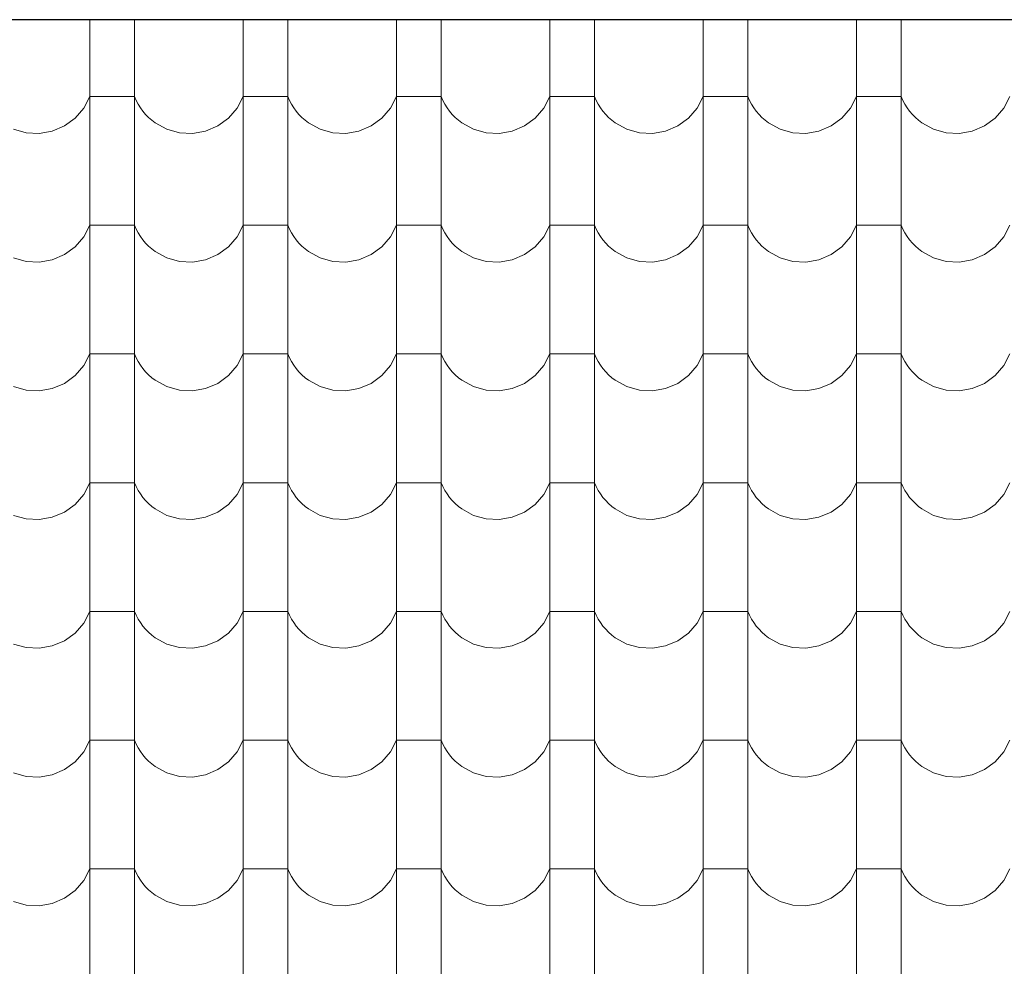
# Model space of a CAD drawing. Header units: millimetres. Extents: x -61343 to 9939, y -6894 to 7453.
# Tile 156 of 255: x -5557 to -5345, y -3385 to -3181. Entities that reach past the tile are written whole.
import ezdxf

# ---------------------------------------------------------------- set-up
doc = ezdxf.new("R2010")
doc.units = ezdxf.units.MM
doc.header["$MEASUREMENT"] = 0
doc.layers.add('810-G Ogólne', color=7, linetype='Continuous')
doc.layers.add('990-D Import IFC', color=7, linetype='Continuous')

# ---------------------------------------------------------------- blocks, each defined once
blk = doc.blocks.new('*X1822', base_point=(515069.4, 47309.9))
at = {"layer": '990-D Import IFC', "color": 251, "linetype": 'Continuous', "lineweight": 13, "true_color": 0x6a6a6a}
for p, q in [((545381.4, -15788.8), (545381.4, -15846.1)), ((545477.5, -15788.8), (545477.5, -15846.1)), ((545711.4, -15788.8), (545711.4, -15846.1)), ((545807.5, -15788.8), (545807.5, -15846.1)), ((546041.4, -15788.8), (546041.4, -15846.1)), ((546137.5, -15788.8), (546137.5, -15846.1)), ((546371.4, -15788.8), (546371.4, -15846.1)), ((546467.5, -15788.8), (546467.5, -15846.1)), ((546701.4, -15788.8), (546701.4, -15846.1)), ((546797.5, -15788.8), (546797.5, -15846.1)), ((547031.4, -15788.8), (547031.4, -15846.1)), ((547127.5, -15788.8), (547127.5, -15846.1)), ((545381.4, -15846.1), (545381.4, -16123.1)), ((545477.5, -15846.1), (545477.5, -16123.1)), ((545711.4, -15846.1), (545711.4, -16123.1)), ((545807.5, -15846.1), (545807.5, -16123.1)), ((546041.4, -15846.1), (546041.4, -16123.1)), ((546137.5, -15846.1), (546137.5, -16123.1)), ((546371.4, -15846.1), (546371.4, -16123.1)), ((546467.5, -15846.1), (546467.5, -16123.1)), ((546701.4, -15846.1), (546701.4, -16123.1)), ((546797.5, -15846.1), (546797.5, -16123.1)), ((547031.4, -15846.1), (547031.4, -16123.1)), ((547127.5, -15846.1), (547127.5, -16123.1)), ((545368.1, -15979.2), (545381.4, -15954.2)), ((545429.4, -15954.2), (545381.4, -15954.2)), ((545477.5, -15954.2), (545429.4, -15954.2)), ((545477.5, -15954.2), (545481.1, -15962.5)), ((545698.1, -15979.2), (545711.4, -15954.2)), ((545759.4, -15954.2), (545711.4, -15954.2)), ((545807.5, -15954.2), (545759.4, -15954.2)), ((545807.5, -15954.2), (545811.1, -15962.5)), ((546028.1, -15979.2), (546041.4, -15954.2)), ((546089.4, -15954.2), (546041.4, -15954.2)), ((546137.5, -15954.2), (546089.4, -15954.2)), ((546137.5, -15954.2), (546141.1, -15962.5)), ((546358.1, -15979.2), (546371.4, -15954.2)), ((546419.4, -15954.2), (546371.4, -15954.2)), ((546467.5, -15954.2), (546419.4, -15954.2)), ((546467.5, -15954.2), (546471.1, -15962.5)), ((546688.1, -15979.2), (546701.4, -15954.2)), ((546749.4, -15954.2), (546701.4, -15954.2)), ((546797.5, -15954.2), (546749.4, -15954.2)), ((546797.5, -15954.2), (546801.1, -15962.5)), ((547018.1, -15979.2), (547031.4, -15954.2)), ((547079.4, -15954.2), (547031.4, -15954.2)), ((547127.5, -15954.2), (547079.4, -15954.2)), ((547127.5, -15954.2), (547131.1, -15962.5)), ((547348.1, -15979.2), (547361.4, -15954.2)), ((545481.1, -15962.5), (545485.4, -15970.6)), ((545485.4, -15970.6), (545490.2, -15978.3)), ((545811.1, -15962.5), (545815.4, -15970.6)), ((545815.4, -15970.6), (545820.2, -15978.3)), ((546141.1, -15962.5), (546145.4, -15970.6)), ((546145.4, -15970.6), (546150.2, -15978.3)), ((546471.1, -15962.5), (546475.4, -15970.6)), ((546475.4, -15970.6), (546480.2, -15978.3)), ((546801.1, -15962.5), (546805.4, -15970.6)), ((546805.4, -15970.6), (546810.2, -15978.3)), ((547131.1, -15962.5), (547135.4, -15970.6)), ((547135.4, -15970.6), (547140.2, -15978.3)), ((545349.4, -16000.7), (545368.1, -15979.2)), ((545490.2, -15978.3), (545495.5, -15985.7)), ((545495.5, -15985.7), (545501.4, -15992.6)), ((545501.4, -15992.6), (545507.8, -15999.1)), ((545679.4, -16000.7), (545698.1, -15979.2)), ((545820.2, -15978.3), (545825.5, -15985.7)), ((545825.5, -15985.7), (545831.4, -15992.6)), ((545831.4, -15992.6), (545837.8, -15999.1)), ((546009.4, -16000.7), (546028.1, -15979.2)), ((546150.2, -15978.3), (546155.5, -15985.7)), ((546155.5, -15985.7), (546161.4, -15992.6)), ((546161.4, -15992.6), (546167.8, -15999.1)), ((546339.4, -16000.7), (546358.1, -15979.2)), ((546480.2, -15978.3), (546485.5, -15985.7)), ((546485.5, -15985.7), (546491.4, -15992.6)), ((546491.4, -15992.6), (546497.8, -15999.1)), ((546669.4, -16000.7), (546688.1, -15979.2)), ((546810.2, -15978.3), (546815.5, -15985.7)), ((546815.5, -15985.7), (546821.4, -15992.6)), ((546821.4, -15992.6), (546827.8, -15999.1)), ((546999.4, -16000.7), (547018.1, -15979.2)), ((547140.2, -15978.3), (547145.5, -15985.7)), ((547145.5, -15985.7), (547151.4, -15992.6)), ((547151.4, -15992.6), (547157.8, -15999.1)), ((547329.4, -16000.7), (547348.1, -15979.2)), ((545300.4, -16028.5), (545326.5, -16017.4)), ((545326.5, -16017.4), (545349.4, -16000.7)), ((545507.8, -15999.1), (545514.6, -16005.2)), ((545514.6, -16005.2), (545521.9, -16010.7)), ((545521.9, -16010.7), (545546.7, -16024.4)), ((545630.4, -16028.5), (545656.5, -16017.4)), ((545656.5, -16017.4), (545679.4, -16000.7)), ((545837.8, -15999.1), (545844.6, -16005.2)), ((545844.6, -16005.2), (545851.9, -16010.7)), ((545851.9, -16010.7), (545876.7, -16024.4)), ((545960.4, -16028.5), (545986.5, -16017.4)), ((545986.5, -16017.4), (546009.4, -16000.7)), ((546167.8, -15999.1), (546174.6, -16005.2)), ((546174.6, -16005.2), (546181.9, -16010.7)), ((546181.9, -16010.7), (546206.7, -16024.4)), ((546290.4, -16028.5), (546316.5, -16017.4)), ((546316.5, -16017.4), (546339.4, -16000.7)), ((546497.8, -15999.1), (546504.6, -16005.2)), ((546504.6, -16005.2), (546511.9, -16010.7)), ((546511.9, -16010.7), (546536.7, -16024.4)), ((546620.4, -16028.5), (546646.5, -16017.4)), ((546646.5, -16017.4), (546669.4, -16000.7)), ((546827.8, -15999.1), (546834.6, -16005.2)), ((546834.6, -16005.2), (546841.9, -16010.7)), ((546841.9, -16010.7), (546866.7, -16024.4)), ((546950.4, -16028.5), (546976.5, -16017.4)), ((546976.5, -16017.4), (546999.4, -16000.7)), ((547157.8, -15999.1), (547164.6, -16005.2)), ((547164.6, -16005.2), (547171.9, -16010.7)), ((547171.9, -16010.7), (547196.7, -16024.4)), ((547280.4, -16028.5), (547306.5, -16017.4)), ((547306.5, -16017.4), (547329.4, -16000.7)), ((545216.7, -16024.4), (545244.1, -16032.1)), ((545244.1, -16032.1), (545272.4, -16033.5)), ((545272.4, -16033.5), (545300.4, -16028.5)), ((545546.7, -16024.4), (545574.1, -16032.1)), ((545574.1, -16032.1), (545602.4, -16033.5)), ((545602.4, -16033.5), (545630.4, -16028.5)), ((545876.7, -16024.4), (545904.1, -16032.1)), ((545904.1, -16032.1), (545932.4, -16033.5)), ((545932.4, -16033.5), (545960.4, -16028.5)), ((546206.7, -16024.4), (546234.1, -16032.1)), ((546234.1, -16032.1), (546262.4, -16033.5)), ((546262.4, -16033.5), (546290.4, -16028.5)), ((546536.7, -16024.4), (546564.1, -16032.1)), ((546564.1, -16032.1), (546592.4, -16033.5)), ((546592.4, -16033.5), (546620.4, -16028.5)), ((546866.7, -16024.4), (546894.1, -16032.1)), ((546894.1, -16032.1), (546922.4, -16033.5)), ((546922.4, -16033.5), (546950.4, -16028.5)), ((547196.7, -16024.4), (547224.1, -16032.1)), ((547224.1, -16032.1), (547252.4, -16033.5)), ((547252.4, -16033.5), (547280.4, -16028.5)), ((545381.4, -16123.1), (545381.4, -16400.1)), ((545477.5, -16123.1), (545477.5, -16400.1)), ((545711.4, -16123.1), (545711.4, -16400.1)), ((545807.5, -16123.1), (545807.5, -16400.1)), ((546041.4, -16123.1), (546041.4, -16400.1)), ((546137.5, -16123.1), (546137.5, -16400.1)), ((546371.4, -16123.1), (546371.4, -16400.1)), ((546467.5, -16123.1), (546467.5, -16400.1)), ((546701.4, -16123.1), (546701.4, -16400.1)), ((546797.5, -16123.1), (546797.5, -16400.1)), ((547031.4, -16123.1), (547031.4, -16400.1)), ((547127.5, -16123.1), (547127.5, -16400.1)), ((545368.1, -16256.2), (545381.4, -16231.2)), ((545429.4, -16231.2), (545381.4, -16231.2)), ((545477.5, -16231.2), (545429.4, -16231.2)), ((545477.5, -16231.2), (545481.1, -16239.5)), ((545481.1, -16239.5), (545485.4, -16247.6)), ((545485.4, -16247.6), (545490.2, -16255.3)), ((545698.1, -16256.2), (545711.4, -16231.2)), ((545759.4, -16231.2), (545711.4, -16231.2)), ((545807.5, -16231.2), (545759.4, -16231.2)), ((545807.5, -16231.2), (545811.1, -16239.5)), ((545811.1, -16239.5), (545815.4, -16247.6)), ((545815.4, -16247.6), (545820.2, -16255.3)), ((546028.1, -16256.2), (546041.4, -16231.2)), ((546089.4, -16231.2), (546041.4, -16231.2)), ((546137.5, -16231.2), (546089.4, -16231.2)), ((546137.5, -16231.2), (546141.1, -16239.5)), ((546141.1, -16239.5), (546145.4, -16247.6)), ((546145.4, -16247.6), (546150.2, -16255.3)), ((546358.1, -16256.2), (546371.4, -16231.2)), ((546419.4, -16231.2), (546371.4, -16231.2)), ((546467.5, -16231.2), (546419.4, -16231.2)), ((546467.5, -16231.2), (546471.1, -16239.5)), ((546471.1, -16239.5), (546475.4, -16247.6)), ((546475.4, -16247.6), (546480.2, -16255.3)), ((546688.1, -16256.2), (546701.4, -16231.2)), ((546749.4, -16231.2), (546701.4, -16231.2)), ((546797.5, -16231.2), (546749.4, -16231.2)), ((546797.5, -16231.2), (546801.1, -16239.5)), ((546801.1, -16239.5), (546805.4, -16247.6)), ((546805.4, -16247.6), (546810.2, -16255.3)), ((547018.1, -16256.2), (547031.4, -16231.2)), ((547079.4, -16231.2), (547031.4, -16231.2)), ((547127.5, -16231.2), (547079.4, -16231.2)), ((547127.5, -16231.2), (547131.1, -16239.5)), ((547131.1, -16239.5), (547135.4, -16247.6)), ((547135.4, -16247.6), (547140.2, -16255.3)), ((547348.1, -16256.2), (547361.4, -16231.2)), ((545349.4, -16277.7), (545368.1, -16256.2)), ((545490.2, -16255.3), (545495.5, -16262.7)), ((545495.5, -16262.7), (545501.4, -16269.6)), ((545501.4, -16269.6), (545507.8, -16276.1)), ((545679.4, -16277.7), (545698.1, -16256.2)), ((545820.2, -16255.3), (545825.5, -16262.7)), ((545825.5, -16262.7), (545831.4, -16269.6)), ((545831.4, -16269.6), (545837.8, -16276.1)), ((546009.4, -16277.7), (546028.1, -16256.2)), ((546150.2, -16255.3), (546155.5, -16262.7)), ((546155.5, -16262.7), (546161.4, -16269.6)), ((546161.4, -16269.6), (546167.8, -16276.1)), ((546339.4, -16277.7), (546358.1, -16256.2)), ((546480.2, -16255.3), (546485.5, -16262.7)), ((546485.5, -16262.7), (546491.4, -16269.6)), ((546491.4, -16269.6), (546497.8, -16276.1)), ((546669.4, -16277.7), (546688.1, -16256.2)), ((546810.2, -16255.3), (546815.5, -16262.7)), ((546815.5, -16262.7), (546821.4, -16269.6)), ((546821.4, -16269.6), (546827.8, -16276.1)), ((546999.4, -16277.7), (547018.1, -16256.2)), ((547140.2, -16255.3), (547145.5, -16262.7)), ((547145.5, -16262.7), (547151.4, -16269.6)), ((547151.4, -16269.6), (547157.8, -16276.1)), ((547329.4, -16277.7), (547348.1, -16256.2)), ((545326.5, -16294.4), (545349.4, -16277.7)), ((545507.8, -16276.1), (545514.6, -16282.2)), ((545514.6, -16282.2), (545521.9, -16287.7)), ((545521.9, -16287.7), (545546.7, -16301.4)), ((545656.5, -16294.4), (545679.4, -16277.7)), ((545837.8, -16276.1), (545844.6, -16282.2)), ((545844.6, -16282.2), (545851.9, -16287.7)), ((545851.9, -16287.7), (545876.7, -16301.4)), ((545986.5, -16294.4), (546009.4, -16277.7)), ((546167.8, -16276.1), (546174.6, -16282.2)), ((546174.6, -16282.2), (546181.9, -16287.7)), ((546181.9, -16287.7), (546206.7, -16301.4)), ((546316.5, -16294.4), (546339.4, -16277.7)), ((546497.8, -16276.1), (546504.6, -16282.2)), ((546504.6, -16282.2), (546511.9, -16287.7)), ((546511.9, -16287.7), (546536.7, -16301.4)), ((546646.5, -16294.4), (546669.4, -16277.7)), ((546827.8, -16276.1), (546834.6, -16282.2)), ((546834.6, -16282.2), (546841.9, -16287.7)), ((546841.9, -16287.7), (546866.7, -16301.4)), ((546976.5, -16294.4), (546999.4, -16277.7)), ((547157.8, -16276.1), (547164.6, -16282.2)), ((547164.6, -16282.2), (547171.9, -16287.7)), ((547171.9, -16287.7), (547196.7, -16301.4)), ((547306.5, -16294.4), (547329.4, -16277.7)), ((545216.7, -16301.4), (545244.1, -16309.1)), ((545244.1, -16309.1), (545272.4, -16310.5)), ((545272.4, -16310.5), (545300.4, -16305.5)), ((545300.4, -16305.5), (545326.5, -16294.4)), ((545546.7, -16301.4), (545574.1, -16309.1)), ((545574.1, -16309.1), (545602.4, -16310.5)), ((545602.4, -16310.5), (545630.4, -16305.5)), ((545630.4, -16305.5), (545656.5, -16294.4)), ((545876.7, -16301.4), (545904.1, -16309.1)), ((545904.1, -16309.1), (545932.4, -16310.5)), ((545932.4, -16310.5), (545960.4, -16305.5)), ((545960.4, -16305.5), (545986.5, -16294.4)), ((546206.7, -16301.4), (546234.1, -16309.1)), ((546234.1, -16309.1), (546262.4, -16310.5)), ((546262.4, -16310.5), (546290.4, -16305.5)), ((546290.4, -16305.5), (546316.5, -16294.4)), ((546536.7, -16301.4), (546564.1, -16309.1)), ((546564.1, -16309.1), (546592.4, -16310.5)), ((546592.4, -16310.5), (546620.4, -16305.5)), ((546620.4, -16305.5), (546646.5, -16294.4)), ((546866.7, -16301.4), (546894.1, -16309.1)), ((546894.1, -16309.1), (546922.4, -16310.5)), ((546922.4, -16310.5), (546950.4, -16305.5)), ((546950.4, -16305.5), (546976.5, -16294.4)), ((547196.7, -16301.4), (547224.1, -16309.1)), ((547224.1, -16309.1), (547252.4, -16310.5)), ((547252.4, -16310.5), (547280.4, -16305.5)), ((547280.4, -16305.5), (547306.5, -16294.4)), ((545381.4, -16400.1), (545381.4, -16677.1)), ((545477.5, -16400.1), (545477.5, -16677.1)), ((545711.4, -16400.1), (545711.4, -16677.1)), ((545807.5, -16400.1), (545807.5, -16677.1)), ((546041.4, -16400.1), (546041.4, -16677.1)), ((546137.5, -16400.1), (546137.5, -16677.1)), ((546371.4, -16400.1), (546371.4, -16677.1)), ((546467.5, -16400.1), (546467.5, -16677.1)), ((546701.4, -16400.1), (546701.4, -16677.1)), ((546797.5, -16400.1), (546797.5, -16677.1)), ((547031.4, -16400.1), (547031.4, -16677.1)), ((547127.5, -16400.1), (547127.5, -16677.1)), ((545368.1, -16533.2), (545381.4, -16508.2)), ((545429.4, -16508.2), (545381.4, -16508.2)), ((545477.5, -16508.2), (545429.4, -16508.2)), ((545477.5, -16508.2), (545481.1, -16516.5)), ((545481.1, -16516.5), (545485.4, -16524.6)), ((545485.4, -16524.6), (545490.2, -16532.3)), ((545698.1, -16533.2), (545711.4, -16508.2)), ((545759.4, -16508.2), (545711.4, -16508.2)), ((545807.5, -16508.2), (545759.4, -16508.2)), ((545807.5, -16508.2), (545811.1, -16516.5)), ((545811.1, -16516.5), (545815.4, -16524.6)), ((545815.4, -16524.6), (545820.2, -16532.3)), ((546028.1, -16533.2), (546041.4, -16508.2)), ((546089.4, -16508.2), (546041.4, -16508.2)), ((546137.5, -16508.2), (546089.4, -16508.2)), ((546137.5, -16508.2), (546141.1, -16516.5)), ((546141.1, -16516.5), (546145.4, -16524.6)), ((546145.4, -16524.6), (546150.2, -16532.3)), ((546358.1, -16533.2), (546371.4, -16508.2)), ((546419.4, -16508.2), (546371.4, -16508.2)), ((546467.5, -16508.2), (546419.4, -16508.2)), ((546467.5, -16508.2), (546471.1, -16516.5)), ((546471.1, -16516.5), (546475.4, -16524.6)), ((546475.4, -16524.6), (546480.2, -16532.3)), ((546688.1, -16533.2), (546701.4, -16508.2)), ((546749.4, -16508.2), (546701.4, -16508.2)), ((546797.5, -16508.2), (546749.4, -16508.2)), ((546797.5, -16508.2), (546801.1, -16516.5)), ((546801.1, -16516.5), (546805.4, -16524.6)), ((546805.4, -16524.6), (546810.2, -16532.3)), ((547018.1, -16533.2), (547031.4, -16508.2)), ((547079.4, -16508.2), (547031.4, -16508.2)), ((547127.5, -16508.2), (547079.4, -16508.2)), ((547127.5, -16508.2), (547131.1, -16516.5)), ((547131.1, -16516.5), (547135.4, -16524.6)), ((547135.4, -16524.6), (547140.2, -16532.3)), ((547348.1, -16533.2), (547361.4, -16508.2)), ((545349.4, -16554.7), (545368.1, -16533.2)), ((545490.2, -16532.3), (545495.5, -16539.7)), ((545495.5, -16539.7), (545501.4, -16546.6)), ((545501.4, -16546.6), (545507.8, -16553.1)), ((545679.4, -16554.7), (545698.1, -16533.2)), ((545820.2, -16532.3), (545825.5, -16539.7)), ((545825.5, -16539.7), (545831.4, -16546.6)), ((545831.4, -16546.6), (545837.8, -16553.1)), ((546009.4, -16554.7), (546028.1, -16533.2)), ((546150.2, -16532.3), (546155.5, -16539.7)), ((546155.5, -16539.7), (546161.4, -16546.6)), ((546161.4, -16546.6), (546167.8, -16553.1)), ((546339.4, -16554.7), (546358.1, -16533.2)), ((546480.2, -16532.3), (546485.5, -16539.7)), ((546485.5, -16539.7), (546491.4, -16546.6)), ((546491.4, -16546.6), (546497.8, -16553.1)), ((546669.4, -16554.7), (546688.1, -16533.2)), ((546810.2, -16532.3), (546815.5, -16539.7)), ((546815.5, -16539.7), (546821.4, -16546.6)), ((546821.4, -16546.6), (546827.8, -16553.1)), ((546999.4, -16554.7), (547018.1, -16533.2)), ((547140.2, -16532.3), (547145.5, -16539.7)), ((547145.5, -16539.7), (547151.4, -16546.6)), ((547151.4, -16546.6), (547157.8, -16553.1)), ((547329.4, -16554.7), (547348.1, -16533.2)), ((545326.5, -16571.4), (545349.4, -16554.7)), ((545507.8, -16553.1), (545514.6, -16559.2)), ((545514.6, -16559.2), (545521.9, -16564.7)), ((545521.9, -16564.7), (545546.7, -16578.4)), ((545656.5, -16571.4), (545679.4, -16554.7)), ((545837.8, -16553.1), (545844.6, -16559.2)), ((545844.6, -16559.2), (545851.9, -16564.7)), ((545851.9, -16564.7), (545876.7, -16578.4)), ((545986.5, -16571.4), (546009.4, -16554.7)), ((546167.8, -16553.1), (546174.6, -16559.2)), ((546174.6, -16559.2), (546181.9, -16564.7)), ((546181.9, -16564.7), (546206.7, -16578.4)), ((546316.5, -16571.4), (546339.4, -16554.7)), ((546497.8, -16553.1), (546504.6, -16559.2)), ((546504.6, -16559.2), (546511.9, -16564.7)), ((546511.9, -16564.7), (546536.7, -16578.4)), ((546646.5, -16571.4), (546669.4, -16554.7)), ((546827.8, -16553.1), (546834.6, -16559.2)), ((546834.6, -16559.2), (546841.9, -16564.7)), ((546841.9, -16564.7), (546866.7, -16578.4)), ((546976.5, -16571.4), (546999.4, -16554.7)), ((547157.8, -16553.1), (547164.6, -16559.2)), ((547164.6, -16559.2), (547171.9, -16564.7)), ((547171.9, -16564.7), (547196.7, -16578.4)), ((547306.5, -16571.4), (547329.4, -16554.7)), ((545216.7, -16578.4), (545244.1, -16586.1)), ((545244.1, -16586.1), (545272.4, -16587.5)), ((545272.4, -16587.5), (545300.4, -16582.5)), ((545300.4, -16582.5), (545326.5, -16571.4)), ((545546.7, -16578.4), (545574.1, -16586.1)), ((545574.1, -16586.1), (545602.4, -16587.5)), ((545602.4, -16587.5), (545630.4, -16582.5)), ((545630.4, -16582.5), (545656.5, -16571.4)), ((545876.7, -16578.4), (545904.1, -16586.1)), ((545904.1, -16586.1), (545932.4, -16587.5)), ((545932.4, -16587.5), (545960.4, -16582.5)), ((545960.4, -16582.5), (545986.5, -16571.4)), ((546206.7, -16578.4), (546234.1, -16586.1)), ((546234.1, -16586.1), (546262.4, -16587.5)), ((546262.4, -16587.5), (546290.4, -16582.5)), ((546290.4, -16582.5), (546316.5, -16571.4)), ((546536.7, -16578.4), (546564.1, -16586.1)), ((546564.1, -16586.1), (546592.4, -16587.5)), ((546592.4, -16587.5), (546620.4, -16582.5)), ((546620.4, -16582.5), (546646.5, -16571.4)), ((546866.7, -16578.4), (546894.1, -16586.1)), ((546894.1, -16586.1), (546922.4, -16587.5)), ((546922.4, -16587.5), (546950.4, -16582.5)), ((546950.4, -16582.5), (546976.5, -16571.4)), ((547196.7, -16578.4), (547224.1, -16586.1)), ((547224.1, -16586.1), (547252.4, -16587.5)), ((547252.4, -16587.5), (547280.4, -16582.5)), ((547280.4, -16582.5), (547306.5, -16571.4)), ((545381.4, -16677.1), (545381.4, -16954.1)), ((545477.5, -16677.1), (545477.5, -16954.1)), ((545711.4, -16677.1), (545711.4, -16954.1)), ((545807.5, -16677.1), (545807.5, -16954.1)), ((546041.4, -16677.1), (546041.4, -16954.1)), ((546137.5, -16677.1), (546137.5, -16954.1)), ((546371.4, -16677.1), (546371.4, -16954.1)), ((546467.5, -16677.1), (546467.5, -16954.1)), ((546701.4, -16677.1), (546701.4, -16954.1)), ((546797.5, -16677.1), (546797.5, -16954.1)), ((547031.4, -16677.1), (547031.4, -16954.1)), ((547127.5, -16677.1), (547127.5, -16954.1)), ((545368.1, -16810.2), (545381.4, -16785.2)), ((545429.4, -16785.2), (545381.4, -16785.2)), ((545477.5, -16785.2), (545429.4, -16785.2)), ((545477.5, -16785.2), (545481.1, -16793.5)), ((545481.1, -16793.5), (545485.4, -16801.6)), ((545485.4, -16801.6), (545490.2, -16809.3)), ((545698.1, -16810.2), (545711.4, -16785.2)), ((545759.4, -16785.2), (545711.4, -16785.2)), ((545807.5, -16785.2), (545759.4, -16785.2)), ((545807.5, -16785.2), (545811.1, -16793.5)), ((545811.1, -16793.5), (545815.4, -16801.6)), ((545815.4, -16801.6), (545820.2, -16809.3)), ((546028.1, -16810.2), (546041.4, -16785.2)), ((546089.4, -16785.2), (546041.4, -16785.2)), ((546137.5, -16785.2), (546089.4, -16785.2)), ((546137.5, -16785.2), (546141.1, -16793.5)), ((546141.1, -16793.5), (546145.4, -16801.6)), ((546145.4, -16801.6), (546150.2, -16809.3)), ((546358.1, -16810.2), (546371.4, -16785.2)), ((546419.4, -16785.2), (546371.4, -16785.2)), ((546467.5, -16785.2), (546419.4, -16785.2)), ((546467.5, -16785.2), (546471.1, -16793.5)), ((546471.1, -16793.5), (546475.4, -16801.6)), ((546475.4, -16801.6), (546480.2, -16809.3)), ((546688.1, -16810.2), (546701.4, -16785.2)), ((546749.4, -16785.2), (546701.4, -16785.2)), ((546797.5, -16785.2), (546749.4, -16785.2)), ((546797.5, -16785.2), (546801.1, -16793.5)), ((546801.1, -16793.5), (546805.4, -16801.6)), ((546805.4, -16801.6), (546810.2, -16809.3)), ((547018.1, -16810.2), (547031.4, -16785.2)), ((547079.4, -16785.2), (547031.4, -16785.2)), ((547127.5, -16785.2), (547079.4, -16785.2)), ((547127.5, -16785.2), (547131.1, -16793.5)), ((547131.1, -16793.5), (547135.4, -16801.6)), ((547135.4, -16801.6), (547140.2, -16809.3)), ((547348.1, -16810.2), (547361.4, -16785.2)), ((545349.4, -16831.7), (545368.1, -16810.2)), ((545490.2, -16809.3), (545495.5, -16816.7)), ((545495.5, -16816.7), (545501.4, -16823.6)), ((545501.4, -16823.6), (545507.8, -16830.1)), ((545679.4, -16831.7), (545698.1, -16810.2)), ((545820.2, -16809.3), (545825.5, -16816.7)), ((545825.5, -16816.7), (545831.4, -16823.6)), ((545831.4, -16823.6), (545837.8, -16830.1)), ((546009.4, -16831.7), (546028.1, -16810.2)), ((546150.2, -16809.3), (546155.5, -16816.7)), ((546155.5, -16816.7), (546161.4, -16823.6)), ((546161.4, -16823.6), (546167.8, -16830.1)), ((546339.4, -16831.7), (546358.1, -16810.2)), ((546480.2, -16809.3), (546485.5, -16816.7)), ((546485.5, -16816.7), (546491.4, -16823.6)), ((546491.4, -16823.6), (546497.8, -16830.1)), ((546669.4, -16831.7), (546688.1, -16810.2)), ((546810.2, -16809.3), (546815.5, -16816.7)), ((546815.5, -16816.7), (546821.4, -16823.6)), ((546821.4, -16823.6), (546827.8, -16830.1)), ((546999.4, -16831.7), (547018.1, -16810.2)), ((547140.2, -16809.3), (547145.5, -16816.7)), ((547145.5, -16816.7), (547151.4, -16823.6)), ((547151.4, -16823.6), (547157.8, -16830.1)), ((547329.4, -16831.7), (547348.1, -16810.2)), ((545326.5, -16848.4), (545349.4, -16831.7)), ((545507.8, -16830.1), (545514.6, -16836.2)), ((545514.6, -16836.2), (545521.9, -16841.7)), ((545521.9, -16841.7), (545546.7, -16855.4)), ((545656.5, -16848.4), (545679.4, -16831.7)), ((545837.8, -16830.1), (545844.6, -16836.2)), ((545844.6, -16836.2), (545851.9, -16841.7)), ((545851.9, -16841.7), (545876.7, -16855.4)), ((545986.5, -16848.4), (546009.4, -16831.7)), ((546167.8, -16830.1), (546174.6, -16836.2)), ((546174.6, -16836.2), (546181.9, -16841.7)), ((546181.9, -16841.7), (546206.7, -16855.4)), ((546316.5, -16848.4), (546339.4, -16831.7)), ((546497.8, -16830.1), (546504.6, -16836.2)), ((546504.6, -16836.2), (546511.9, -16841.7)), ((546511.9, -16841.7), (546536.7, -16855.4)), ((546646.5, -16848.4), (546669.4, -16831.7)), ((546827.8, -16830.1), (546834.6, -16836.2)), ((546834.6, -16836.2), (546841.9, -16841.7)), ((546841.9, -16841.7), (546866.7, -16855.4)), ((546976.5, -16848.4), (546999.4, -16831.7)), ((547157.8, -16830.1), (547164.6, -16836.2)), ((547164.6, -16836.2), (547171.9, -16841.7)), ((547171.9, -16841.7), (547196.7, -16855.4)), ((547306.5, -16848.4), (547329.4, -16831.7)), ((545216.7, -16855.4), (545244.1, -16863.1)), ((545244.1, -16863.1), (545272.4, -16864.5)), ((545272.4, -16864.5), (545300.4, -16859.5)), ((545300.4, -16859.5), (545326.5, -16848.4)), ((545546.7, -16855.4), (545574.1, -16863.1)), ((545574.1, -16863.1), (545602.4, -16864.5)), ((545602.4, -16864.5), (545630.4, -16859.5)), ((545630.4, -16859.5), (545656.5, -16848.4)), ((545876.7, -16855.4), (545904.1, -16863.1)), ((545904.1, -16863.1), (545932.4, -16864.5)), ((545932.4, -16864.5), (545960.4, -16859.5)), ((545960.4, -16859.5), (545986.5, -16848.4)), ((546206.7, -16855.4), (546234.1, -16863.1)), ((546234.1, -16863.1), (546262.4, -16864.5)), ((546262.4, -16864.5), (546290.4, -16859.5)), ((546290.4, -16859.5), (546316.5, -16848.4)), ((546536.7, -16855.4), (546564.1, -16863.1)), ((546564.1, -16863.1), (546592.4, -16864.5)), ((546592.4, -16864.5), (546620.4, -16859.5)), ((546620.4, -16859.5), (546646.5, -16848.4)), ((546866.7, -16855.4), (546894.1, -16863.1)), ((546894.1, -16863.1), (546922.4, -16864.5)), ((546922.4, -16864.5), (546950.4, -16859.5)), ((546950.4, -16859.5), (546976.5, -16848.4)), ((547196.7, -16855.4), (547224.1, -16863.1)), ((547224.1, -16863.1), (547252.4, -16864.5)), ((547252.4, -16864.5), (547280.4, -16859.5)), ((547280.4, -16859.5), (547306.5, -16848.4)), ((545381.4, -16954.1), (545381.4, -17231.1)), ((545477.5, -16954.1), (545477.5, -17231.1)), ((545711.4, -16954.1), (545711.4, -17231.1)), ((545807.5, -16954.1), (545807.5, -17231.1)), ((546041.4, -16954.1), (546041.4, -17231.1)), ((546137.5, -16954.1), (546137.5, -17231.1)), ((546371.4, -16954.1), (546371.4, -17231.1)), ((546467.5, -16954.1), (546467.5, -17231.1)), ((546701.4, -16954.1), (546701.4, -17231.1)), ((546797.5, -16954.1), (546797.5, -17231.1)), ((547031.4, -16954.1), (547031.4, -17231.1)), ((547127.5, -16954.1), (547127.5, -17231.1)), ((545368.1, -17087.2), (545381.4, -17062.2)), ((545429.4, -17062.2), (545381.4, -17062.2)), ((545477.5, -17062.2), (545429.4, -17062.2)), ((545477.5, -17062.2), (545481.1, -17070.5)), ((545481.1, -17070.5), (545485.4, -17078.6)), ((545698.1, -17087.2), (545711.4, -17062.2)), ((545759.4, -17062.2), (545711.4, -17062.2)), ((545807.5, -17062.2), (545759.4, -17062.2)), ((545807.5, -17062.2), (545811.1, -17070.5)), ((545811.1, -17070.5), (545815.4, -17078.6)), ((546028.1, -17087.2), (546041.4, -17062.2)), ((546089.4, -17062.2), (546041.4, -17062.2)), ((546137.5, -17062.2), (546089.4, -17062.2)), ((546137.5, -17062.2), (546141.1, -17070.5)), ((546141.1, -17070.5), (546145.4, -17078.6)), ((546358.1, -17087.2), (546371.4, -17062.2)), ((546419.4, -17062.2), (546371.4, -17062.2)), ((546467.5, -17062.2), (546419.4, -17062.2)), ((546467.5, -17062.2), (546471.1, -17070.5)), ((546471.1, -17070.5), (546475.4, -17078.6)), ((546688.1, -17087.2), (546701.4, -17062.2)), ((546749.4, -17062.2), (546701.4, -17062.2)), ((546797.5, -17062.2), (546749.4, -17062.2)), ((546797.5, -17062.2), (546801.1, -17070.5)), ((546801.1, -17070.5), (546805.4, -17078.6)), ((547018.1, -17087.2), (547031.4, -17062.2)), ((547079.4, -17062.2), (547031.4, -17062.2)), ((547127.5, -17062.2), (547079.4, -17062.2)), ((547127.5, -17062.2), (547131.1, -17070.5)), ((547131.1, -17070.5), (547135.4, -17078.6)), ((547348.1, -17087.2), (547361.4, -17062.2)), ((545349.4, -17108.7), (545368.1, -17087.2)), ((545485.4, -17078.6), (545490.2, -17086.3)), ((545490.2, -17086.3), (545495.5, -17093.7)), ((545495.5, -17093.7), (545501.4, -17100.6)), ((545679.4, -17108.7), (545698.1, -17087.2)), ((545815.4, -17078.6), (545820.2, -17086.3)), ((545820.2, -17086.3), (545825.5, -17093.7)), ((545825.5, -17093.7), (545831.4, -17100.6)), ((546009.4, -17108.7), (546028.1, -17087.2)), ((546145.4, -17078.6), (546150.2, -17086.3)), ((546150.2, -17086.3), (546155.5, -17093.7)), ((546155.5, -17093.7), (546161.4, -17100.6)), ((546339.4, -17108.7), (546358.1, -17087.2)), ((546475.4, -17078.6), (546480.2, -17086.3)), ((546480.2, -17086.3), (546485.5, -17093.7)), ((546485.5, -17093.7), (546491.4, -17100.6)), ((546669.4, -17108.7), (546688.1, -17087.2)), ((546805.4, -17078.6), (546810.2, -17086.3)), ((546810.2, -17086.3), (546815.5, -17093.7)), ((546815.5, -17093.7), (546821.4, -17100.6)), ((546999.4, -17108.7), (547018.1, -17087.2)), ((547135.4, -17078.6), (547140.2, -17086.3)), ((547140.2, -17086.3), (547145.5, -17093.7)), ((547145.5, -17093.7), (547151.4, -17100.6)), ((547329.4, -17108.7), (547348.1, -17087.2)), ((545326.5, -17125.4), (545349.4, -17108.7)), ((545501.4, -17100.6), (545507.8, -17107.1)), ((545507.8, -17107.1), (545514.6, -17113.2)), ((545514.6, -17113.2), (545521.9, -17118.7)), ((545521.9, -17118.7), (545546.7, -17132.4)), ((545656.5, -17125.4), (545679.4, -17108.7)), ((545831.4, -17100.6), (545837.8, -17107.1)), ((545837.8, -17107.1), (545844.6, -17113.2)), ((545844.6, -17113.2), (545851.9, -17118.7)), ((545851.9, -17118.7), (545876.7, -17132.4)), ((545986.5, -17125.4), (546009.4, -17108.7)), ((546161.4, -17100.6), (546167.8, -17107.1)), ((546167.8, -17107.1), (546174.6, -17113.2)), ((546174.6, -17113.2), (546181.9, -17118.7)), ((546181.9, -17118.7), (546206.7, -17132.4)), ((546316.5, -17125.4), (546339.4, -17108.7)), ((546491.4, -17100.6), (546497.8, -17107.1)), ((546497.8, -17107.1), (546504.6, -17113.2)), ((546504.6, -17113.2), (546511.9, -17118.7)), ((546511.9, -17118.7), (546536.7, -17132.4)), ((546646.5, -17125.4), (546669.4, -17108.7)), ((546821.4, -17100.6), (546827.8, -17107.1)), ((546827.8, -17107.1), (546834.6, -17113.2)), ((546834.6, -17113.2), (546841.9, -17118.7)), ((546841.9, -17118.7), (546866.7, -17132.4)), ((546976.5, -17125.4), (546999.4, -17108.7)), ((547151.4, -17100.6), (547157.8, -17107.1)), ((547157.8, -17107.1), (547164.6, -17113.2)), ((547164.6, -17113.2), (547171.9, -17118.7)), ((547171.9, -17118.7), (547196.7, -17132.4)), ((547306.5, -17125.4), (547329.4, -17108.7)), ((545216.7, -17132.4), (545244.1, -17140.1)), ((545244.1, -17140.1), (545272.4, -17141.5)), ((545272.4, -17141.5), (545300.4, -17136.5)), ((545300.4, -17136.5), (545326.5, -17125.4)), ((545546.7, -17132.4), (545574.1, -17140.1)), ((545574.1, -17140.1), (545602.4, -17141.5)), ((545602.4, -17141.5), (545630.4, -17136.5)), ((545630.4, -17136.5), (545656.5, -17125.4)), ((545876.7, -17132.4), (545904.1, -17140.1)), ((545904.1, -17140.1), (545932.4, -17141.5)), ((545932.4, -17141.5), (545960.4, -17136.5)), ((545960.4, -17136.5), (545986.5, -17125.4)), ((546206.7, -17132.4), (546234.1, -17140.1)), ((546234.1, -17140.1), (546262.4, -17141.5)), ((546262.4, -17141.5), (546290.4, -17136.5)), ((546290.4, -17136.5), (546316.5, -17125.4)), ((546536.7, -17132.4), (546564.1, -17140.1)), ((546564.1, -17140.1), (546592.4, -17141.5)), ((546592.4, -17141.5), (546620.4, -17136.5)), ((546620.4, -17136.5), (546646.5, -17125.4)), ((546866.7, -17132.4), (546894.1, -17140.1)), ((546894.1, -17140.1), (546922.4, -17141.5)), ((546922.4, -17141.5), (546950.4, -17136.5)), ((546950.4, -17136.5), (546976.5, -17125.4)), ((547196.7, -17132.4), (547224.1, -17140.1)), ((547224.1, -17140.1), (547252.4, -17141.5)), ((547252.4, -17141.5), (547280.4, -17136.5)), ((547280.4, -17136.5), (547306.5, -17125.4)), ((545381.4, -17231.1), (545381.4, -17508.1)), ((545477.5, -17231.1), (545477.5, -17508.1)), ((545711.4, -17231.1), (545711.4, -17508.1)), ((545807.5, -17231.1), (545807.5, -17508.1)), ((546041.4, -17231.1), (546041.4, -17508.1)), ((546137.5, -17231.1), (546137.5, -17508.1)), ((546371.4, -17231.1), (546371.4, -17508.1)), ((546467.5, -17231.1), (546467.5, -17508.1)), ((546701.4, -17231.1), (546701.4, -17508.1)), ((546797.5, -17231.1), (546797.5, -17508.1)), ((547031.4, -17231.1), (547031.4, -17508.1)), ((547127.5, -17231.1), (547127.5, -17508.1)), ((545368.1, -17364.2), (545381.4, -17339.2)), ((545429.4, -17339.2), (545381.4, -17339.2)), ((545477.5, -17339.2), (545429.4, -17339.2)), ((545477.5, -17339.2), (545481.1, -17347.5)), ((545481.1, -17347.5), (545485.4, -17355.6)), ((545698.1, -17364.2), (545711.4, -17339.2)), ((545759.4, -17339.2), (545711.4, -17339.2)), ((545807.5, -17339.2), (545759.4, -17339.2)), ((545807.5, -17339.2), (545811.1, -17347.5)), ((545811.1, -17347.5), (545815.4, -17355.6)), ((546028.1, -17364.2), (546041.4, -17339.2)), ((546089.4, -17339.2), (546041.4, -17339.2)), ((546137.5, -17339.2), (546089.4, -17339.2)), ((546137.5, -17339.2), (546141.1, -17347.5)), ((546141.1, -17347.5), (546145.4, -17355.6)), ((546358.1, -17364.2), (546371.4, -17339.2)), ((546419.4, -17339.2), (546371.4, -17339.2)), ((546467.5, -17339.2), (546419.4, -17339.2)), ((546467.5, -17339.2), (546471.1, -17347.5)), ((546471.1, -17347.5), (546475.4, -17355.6)), ((546688.1, -17364.2), (546701.4, -17339.2)), ((546749.4, -17339.2), (546701.4, -17339.2)), ((546797.5, -17339.2), (546749.4, -17339.2)), ((546797.5, -17339.2), (546801.1, -17347.5)), ((546801.1, -17347.5), (546805.4, -17355.6)), ((547018.1, -17364.2), (547031.4, -17339.2)), ((547079.4, -17339.2), (547031.4, -17339.2)), ((547127.5, -17339.2), (547079.4, -17339.2)), ((547127.5, -17339.2), (547131.1, -17347.5)), ((547131.1, -17347.5), (547135.4, -17355.6)), ((547348.1, -17364.2), (547361.4, -17339.2)), ((545349.4, -17385.7), (545368.1, -17364.2)), ((545485.4, -17355.6), (545490.2, -17363.3)), ((545490.2, -17363.3), (545495.5, -17370.7)), ((545495.5, -17370.7), (545501.4, -17377.6)), ((545679.4, -17385.7), (545698.1, -17364.2)), ((545815.4, -17355.6), (545820.2, -17363.3)), ((545820.2, -17363.3), (545825.5, -17370.7)), ((545825.5, -17370.7), (545831.4, -17377.6)), ((546009.4, -17385.7), (546028.1, -17364.2)), ((546145.4, -17355.6), (546150.2, -17363.3)), ((546150.2, -17363.3), (546155.5, -17370.7)), ((546155.5, -17370.7), (546161.4, -17377.6)), ((546339.4, -17385.7), (546358.1, -17364.2)), ((546475.4, -17355.6), (546480.2, -17363.3)), ((546480.2, -17363.3), (546485.5, -17370.7)), ((546485.5, -17370.7), (546491.4, -17377.6)), ((546669.4, -17385.7), (546688.1, -17364.2)), ((546805.4, -17355.6), (546810.2, -17363.3)), ((546810.2, -17363.3), (546815.5, -17370.7)), ((546815.5, -17370.7), (546821.4, -17377.6)), ((546999.4, -17385.7), (547018.1, -17364.2)), ((547135.4, -17355.6), (547140.2, -17363.3)), ((547140.2, -17363.3), (547145.5, -17370.7)), ((547145.5, -17370.7), (547151.4, -17377.6)), ((547329.4, -17385.7), (547348.1, -17364.2)), ((545326.5, -17402.4), (545349.4, -17385.7)), ((545501.4, -17377.6), (545507.8, -17384.1)), ((545507.8, -17384.1), (545514.6, -17390.2)), ((545514.6, -17390.2), (545521.9, -17395.7)), ((545521.9, -17395.7), (545546.7, -17409.4)), ((545656.5, -17402.4), (545679.4, -17385.7)), ((545831.4, -17377.6), (545837.8, -17384.1)), ((545837.8, -17384.1), (545844.6, -17390.2)), ((545844.6, -17390.2), (545851.9, -17395.7)), ((545851.9, -17395.7), (545876.7, -17409.4)), ((545986.5, -17402.4), (546009.4, -17385.7)), ((546161.4, -17377.6), (546167.8, -17384.1)), ((546167.8, -17384.1), (546174.6, -17390.2)), ((546174.6, -17390.2), (546181.9, -17395.7)), ((546181.9, -17395.7), (546206.7, -17409.4)), ((546316.5, -17402.4), (546339.4, -17385.7)), ((546491.4, -17377.6), (546497.8, -17384.1)), ((546497.8, -17384.1), (546504.6, -17390.2)), ((546504.6, -17390.2), (546511.9, -17395.7)), ((546511.9, -17395.7), (546536.7, -17409.4)), ((546646.5, -17402.4), (546669.4, -17385.7)), ((546821.4, -17377.6), (546827.8, -17384.1)), ((546827.8, -17384.1), (546834.6, -17390.2)), ((546834.6, -17390.2), (546841.9, -17395.7)), ((546841.9, -17395.7), (546866.7, -17409.4)), ((546976.5, -17402.4), (546999.4, -17385.7)), ((547151.4, -17377.6), (547157.8, -17384.1)), ((547157.8, -17384.1), (547164.6, -17390.2)), ((547164.6, -17390.2), (547171.9, -17395.7)), ((547171.9, -17395.7), (547196.7, -17409.4)), ((547306.5, -17402.4), (547329.4, -17385.7)), ((545216.7, -17409.4), (545244.1, -17417.1)), ((545244.1, -17417.1), (545272.4, -17418.5)), ((545272.4, -17418.5), (545300.4, -17413.5)), ((545300.4, -17413.5), (545326.5, -17402.4)), ((545546.7, -17409.4), (545574.1, -17417.1)), ((545574.1, -17417.1), (545602.4, -17418.5)), ((545602.4, -17418.5), (545630.4, -17413.5)), ((545630.4, -17413.5), (545656.5, -17402.4)), ((545876.7, -17409.4), (545904.1, -17417.1)), ((545904.1, -17417.1), (545932.4, -17418.5)), ((545932.4, -17418.5), (545960.4, -17413.5)), ((545960.4, -17413.5), (545986.5, -17402.4)), ((546206.7, -17409.4), (546234.1, -17417.1)), ((546234.1, -17417.1), (546262.4, -17418.5)), ((546262.4, -17418.5), (546290.4, -17413.5)), ((546290.4, -17413.5), (546316.5, -17402.4)), ((546536.7, -17409.4), (546564.1, -17417.1)), ((546564.1, -17417.1), (546592.4, -17418.5)), ((546592.4, -17418.5), (546620.4, -17413.5)), ((546620.4, -17413.5), (546646.5, -17402.4)), ((546866.7, -17409.4), (546894.1, -17417.1)), ((546894.1, -17417.1), (546922.4, -17418.5)), ((546922.4, -17418.5), (546950.4, -17413.5)), ((546950.4, -17413.5), (546976.5, -17402.4)), ((547196.7, -17409.4), (547224.1, -17417.1)), ((547224.1, -17417.1), (547252.4, -17418.5)), ((547252.4, -17418.5), (547280.4, -17413.5)), ((547280.4, -17413.5), (547306.5, -17402.4)), ((545381.4, -17508.1), (545381.4, -17785.1)), ((545477.5, -17508.1), (545477.5, -17785.1)), ((545711.4, -17508.1), (545711.4, -17785.1)), ((545807.5, -17508.1), (545807.5, -17785.1)), ((546041.4, -17508.1), (546041.4, -17785.1)), ((546137.5, -17508.1), (546137.5, -17785.1)), ((546371.4, -17508.1), (546371.4, -17785.1)), ((546467.5, -17508.1), (546467.5, -17785.1)), ((546701.4, -17508.1), (546701.4, -17785.1)), ((546797.5, -17508.1), (546797.5, -17785.1)), ((547031.4, -17508.1), (547031.4, -17785.1)), ((547127.5, -17508.1), (547127.5, -17785.1)), ((545368.1, -17641.2), (545381.4, -17616.2)), ((545429.4, -17616.2), (545381.4, -17616.2)), ((545477.5, -17616.2), (545429.4, -17616.2)), ((545477.5, -17616.2), (545481.1, -17624.5)), ((545481.1, -17624.5), (545485.4, -17632.6)), ((545698.1, -17641.2), (545711.4, -17616.2)), ((545759.4, -17616.2), (545711.4, -17616.2)), ((545807.5, -17616.2), (545759.4, -17616.2)), ((545807.5, -17616.2), (545811.1, -17624.5)), ((545811.1, -17624.5), (545815.4, -17632.6)), ((546028.1, -17641.2), (546041.4, -17616.2)), ((546089.4, -17616.2), (546041.4, -17616.2)), ((546137.5, -17616.2), (546089.4, -17616.2)), ((546137.5, -17616.2), (546141.1, -17624.5)), ((546141.1, -17624.5), (546145.4, -17632.6)), ((546358.1, -17641.2), (546371.4, -17616.2)), ((546419.4, -17616.2), (546371.4, -17616.2)), ((546467.5, -17616.2), (546419.4, -17616.2)), ((546467.5, -17616.2), (546471.1, -17624.5)), ((546471.1, -17624.5), (546475.4, -17632.6)), ((546688.1, -17641.2), (546701.4, -17616.2)), ((546749.4, -17616.2), (546701.4, -17616.2)), ((546797.5, -17616.2), (546749.4, -17616.2)), ((546797.5, -17616.2), (546801.1, -17624.5)), ((546801.1, -17624.5), (546805.4, -17632.6)), ((547018.1, -17641.2), (547031.4, -17616.2)), ((547079.4, -17616.2), (547031.4, -17616.2)), ((547127.5, -17616.2), (547079.4, -17616.2)), ((547127.5, -17616.2), (547131.1, -17624.5)), ((547131.1, -17624.5), (547135.4, -17632.6)), ((547348.1, -17641.2), (547361.4, -17616.2)), ((545349.4, -17662.7), (545368.1, -17641.2)), ((545485.4, -17632.6), (545490.2, -17640.3)), ((545490.2, -17640.3), (545495.5, -17647.7)), ((545495.5, -17647.7), (545501.4, -17654.6)), ((545679.4, -17662.7), (545698.1, -17641.2)), ((545815.4, -17632.6), (545820.2, -17640.3)), ((545820.2, -17640.3), (545825.5, -17647.7)), ((545825.5, -17647.7), (545831.4, -17654.6)), ((546009.4, -17662.7), (546028.1, -17641.2)), ((546145.4, -17632.6), (546150.2, -17640.3)), ((546150.2, -17640.3), (546155.5, -17647.7)), ((546155.5, -17647.7), (546161.4, -17654.6)), ((546339.4, -17662.7), (546358.1, -17641.2)), ((546475.4, -17632.6), (546480.2, -17640.3)), ((546480.2, -17640.3), (546485.5, -17647.7)), ((546485.5, -17647.7), (546491.4, -17654.6)), ((546669.4, -17662.7), (546688.1, -17641.2)), ((546805.4, -17632.6), (546810.2, -17640.3)), ((546810.2, -17640.3), (546815.5, -17647.7)), ((546815.5, -17647.7), (546821.4, -17654.6)), ((546999.4, -17662.7), (547018.1, -17641.2)), ((547135.4, -17632.6), (547140.2, -17640.3)), ((547140.2, -17640.3), (547145.5, -17647.7)), ((547145.5, -17647.7), (547151.4, -17654.6)), ((547329.4, -17662.7), (547348.1, -17641.2)), ((545326.5, -17679.4), (545349.4, -17662.7)), ((545501.4, -17654.6), (545507.8, -17661.1)), ((545507.8, -17661.1), (545514.6, -17667.2)), ((545514.6, -17667.2), (545521.9, -17672.7)), ((545656.5, -17679.4), (545679.4, -17662.7)), ((545831.4, -17654.6), (545837.8, -17661.1)), ((545837.8, -17661.1), (545844.6, -17667.2)), ((545844.6, -17667.2), (545851.9, -17672.7)), ((545986.5, -17679.4), (546009.4, -17662.7)), ((546161.4, -17654.6), (546167.8, -17661.1)), ((546167.8, -17661.1), (546174.6, -17667.2)), ((546174.6, -17667.2), (546181.9, -17672.7)), ((546316.5, -17679.4), (546339.4, -17662.7)), ((546491.4, -17654.6), (546497.8, -17661.1)), ((546497.8, -17661.1), (546504.6, -17667.2)), ((546504.6, -17667.2), (546511.9, -17672.7)), ((546646.5, -17679.4), (546669.4, -17662.7)), ((546821.4, -17654.6), (546827.8, -17661.1)), ((546827.8, -17661.1), (546834.6, -17667.2)), ((546834.6, -17667.2), (546841.9, -17672.7)), ((546976.5, -17679.4), (546999.4, -17662.7)), ((547151.4, -17654.6), (547157.8, -17661.1)), ((547157.8, -17661.1), (547164.6, -17667.2)), ((547164.6, -17667.2), (547171.9, -17672.7)), ((547306.5, -17679.4), (547329.4, -17662.7)), ((545216.7, -17686.4), (545244.1, -17694.1)), ((545272.4, -17695.5), (545300.4, -17690.5)), ((545300.4, -17690.5), (545326.5, -17679.4)), ((545521.9, -17672.7), (545546.7, -17686.4)), ((545546.7, -17686.4), (545574.1, -17694.1)), ((545602.4, -17695.5), (545630.4, -17690.5)), ((545630.4, -17690.5), (545656.5, -17679.4)), ((545851.9, -17672.7), (545876.7, -17686.4)), ((545876.7, -17686.4), (545904.1, -17694.1)), ((545932.4, -17695.5), (545960.4, -17690.5)), ((545960.4, -17690.5), (545986.5, -17679.4)), ((546181.9, -17672.7), (546206.7, -17686.4)), ((546206.7, -17686.4), (546234.1, -17694.1)), ((546262.4, -17695.5), (546290.4, -17690.5)), ((546290.4, -17690.5), (546316.5, -17679.4)), ((546511.9, -17672.7), (546536.7, -17686.4)), ((546536.7, -17686.4), (546564.1, -17694.1)), ((546592.4, -17695.5), (546620.4, -17690.5)), ((546620.4, -17690.5), (546646.5, -17679.4)), ((546841.9, -17672.7), (546866.7, -17686.4)), ((546866.7, -17686.4), (546894.1, -17694.1)), ((546922.4, -17695.5), (546950.4, -17690.5)), ((546950.4, -17690.5), (546976.5, -17679.4)), ((547171.9, -17672.7), (547196.7, -17686.4)), ((547196.7, -17686.4), (547224.1, -17694.1)), ((547252.4, -17695.5), (547280.4, -17690.5)), ((547280.4, -17690.5), (547306.5, -17679.4)), ((545244.1, -17694.1), (545272.4, -17695.5)), ((545574.1, -17694.1), (545602.4, -17695.5)), ((545904.1, -17694.1), (545932.4, -17695.5)), ((546234.1, -17694.1), (546262.4, -17695.5)), ((546564.1, -17694.1), (546592.4, -17695.5)), ((546894.1, -17694.1), (546922.4, -17695.5)), ((547224.1, -17694.1), (547252.4, -17695.5)), ((545381.4, -17785.1), (545381.4, -18062.1)), ((545477.5, -17785.1), (545477.5, -18062.1)), ((545711.4, -17785.1), (545711.4, -18062.1)), ((545807.5, -17785.1), (545807.5, -18062.1)), ((546041.4, -17785.1), (546041.4, -18062.1)), ((546137.5, -17785.1), (546137.5, -18062.1)), ((546371.4, -17785.1), (546371.4, -18062.1)), ((546467.5, -17785.1), (546467.5, -18062.1)), ((546701.4, -17785.1), (546701.4, -18062.1)), ((546797.5, -17785.1), (546797.5, -18062.1)), ((547031.4, -17785.1), (547031.4, -18062.1)), ((547127.5, -17785.1), (547127.5, -18062.1))]:
    blk.add_line(p, q, dxfattribs=at)
blk = doc.blocks.new('Wypełnienie_6_3', base_point=(515069.4, 47309.9))
at = {"layer": '990-D Import IFC', "color": 251, "linetype": 'Continuous', "lineweight": 13, "true_color": 0x6a6a6a}
blk.add_blockref('*X1822', (515069.4, 47309.9), dxfattribs=at)

msp = doc.modelspace()

# ---------------------------------------------------------------- linework, layer by layer
at = {"layer": '810-G Ogólne', "color": 7, "linetype": 'Continuous', "lineweight": 25}
msp.add_line((-5165.309, -3181.299), (-7681.9, -3181.299), dxfattribs=at)
at = {"layer": '990-D Import IFC', "color": 7, "linetype": 'Continuous', "lineweight": 13}
msp.add_lwpolyline([(-7681.9, -3181.299), (-8256.9, -3576.299), (-4244.9, -3576.299), (-4788.9, -3181.299), (-4849.196, -3225.08), (-4848.264, -3181.299), (-5109.365, -3181.299), (-5109.365, -3221.126), (-5165.309, -3221.126), (-5165.309, -3181.299)], close=True, dxfattribs=at)

# ---------------------------------------------------------------- block references
at = {"layer": '990-D Import IFC', "color": 251, "linetype": 'Continuous', "lineweight": 13, "true_color": 0x6a6a6a, "xscale": 0.1, "yscale": 0.1, "zscale": 0.1}
msp.add_blockref('Wypełnienie_6_3', (-8573.008, 3128.573), dxfattribs=at)

doc.saveas('drawing.dxf')
